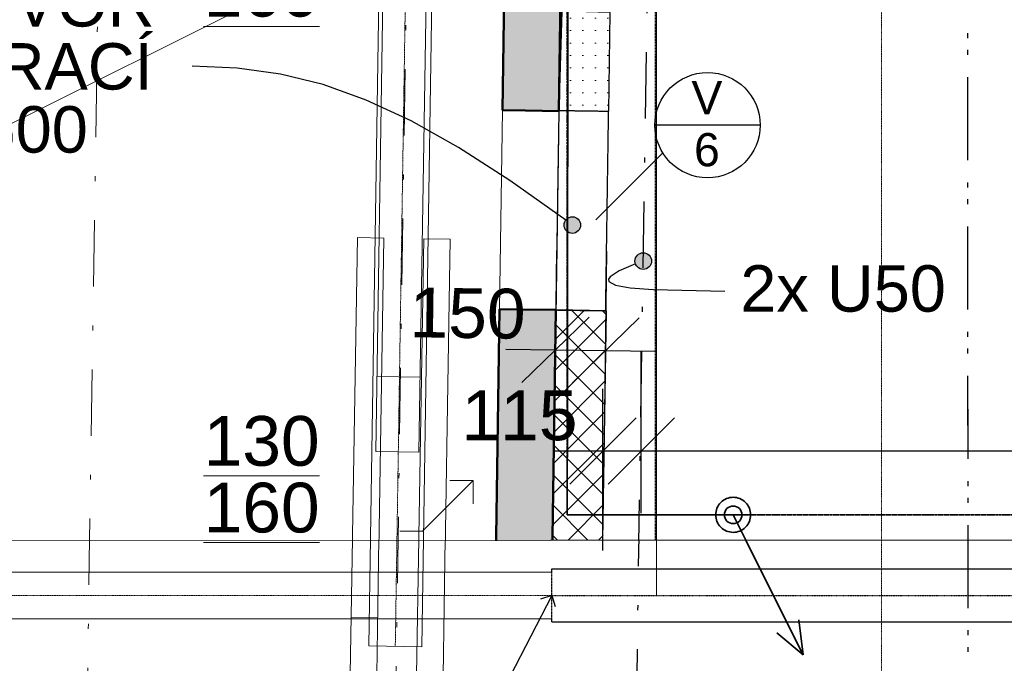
# Model space of a CAD drawing. Header units: millimetres. Extents: x -24674 to 2959, y -2716 to 20653.
# Tile 25 of 161: x -17448 to -14480, y 380 to 2320. Entities that reach past the tile are written whole.
import ezdxf

# ---------------------------------------------------------------- set-up
doc = ezdxf.new("R2010")
doc.units = ezdxf.units.MM
doc.header["$MEASUREMENT"] = 0
for name, pattern in [('Telekomunikacni vodic', [9.25, 3, -0.75, 3, -0.75, 0.125, -0.75, 0.125, -0.75]), ('Wipeout_Contour', [1000, 0, -1000]), ('Čerchovaná', [450, 200, -117.5, 15, -117.5]), ('Čerchovaná M', [4.5, 2.5, -0.85, 0.3, -0.85]), ('Čerchovaná S', [3.5, 1.5, -0.85, 0.3, -0.85]), ('Čárkovaná S', [2.5, 1.5, -1])]:
    doc.linetypes.add(name, pattern=pattern)
for name, color, linetype in [('9._POHLED ZÁPADNÍ_1_Anotace - SP', 7, 'Continuous'), ('9._POHLED ZÁPADNÍ_1_Konstrukce - krov', 7, 'Continuous'), ('9._POHLED ZÁPADNÍ_1_Konstrukce - nosné', 7, 'Continuous'), ('9._POHLED ZÁPADNÍ_1_Kóty - SP', 7, 'Continuous'), ('9._POHLED ZÁPADNÍ_1_Nové_Anotace - SP', 7, 'Continuous'), ('9._POHLED ZÁPADNÍ_1_Nové_Konstrukce - krov', 7, 'Continuous'), ('9._POHLED ZÁPADNÍ_1_Nové_Konstrukce - nosné', 7, 'Continuous'), ('9._POHLED ZÁPADNÍ_1_Nové_Kresby a obrázky', 7, 'Continuous'), ('9._POHLED ZÁPADNÍ_1_Nové_Kóty - SP', 7, 'Continuous'), ('9._POHLED ZÁPADNÍ_1_Nové_Popis', 7, 'Continuous'), ('9._POHLED ZÁPADNÍ_1_Nové_Situace - terén', 7, 'Continuous'), ('9._POHLED ZÁPADNÍ_1_Nové_Výplně - Povrchové', 7, 'Continuous'), ('9._POHLED ZÁPADNÍ_1_Nové_Výplně – Řezové', 7, 'Continuous'), ('9._POHLED ZÁPADNÍ_1_Otvory – Dveře', 7, 'Continuous'), ('9._POHLED ZÁPADNÍ_1_Popis', 7, 'Continuous'), ('9._POHLED ZÁPADNÍ_1_TZB - elektroinstalace', 7, 'Continuous'), ('9._POHLED ZÁPADNÍ_1_Výplně - Povrchové', 7, 'Continuous'), ('9._POHLED ZÁPADNÍ_1_Výplně – Řezové', 7, 'Continuous'), ('9._POHLED ZÁPADNÍ_1_VÝTAH VAR 1', 7, 'Continuous'), ('9._POHLED ZÁPADNÍ_1_Značky - řezy', 7, 'Continuous')]:
    doc.layers.add(name, color=color, linetype=linetype)
doc.styles.add('GENEROVANÝ_STYL_1', font='txt')
doc.styles.add('GENEROVANÝ_STYL_2', font='txt')

msp = doc.modelspace()

# ---------------------------------------------------------------- hatches: boundary and pattern name
at = {"layer": '9._POHLED ZÁPADNÍ_1_Nové_Anotace - SP', "linetype": 'Continuous', "lineweight": 25}
for points in [[(-15807, 1701.2), (-15805.1, 1691.7), (-15799.7, 1683.6), (-15791.6, 1678.1), (-15782, 1676.2), (-15772.5, 1678.1), (-15764.3, 1683.6), (-15758.9, 1691.7), (-15757, 1701.2), (-15758.9, 1710.8), (-15764.3, 1718.9), (-15772.5, 1724.3), (-15782, 1726.2), (-15791.6, 1724.3), (-15799.7, 1718.9), (-15805.1, 1710.8)], [(-15593.2, 1592.7), (-15591.3, 1583.1), (-15585.9, 1575), (-15577.7, 1569.6), (-15568.2, 1567.7), (-15558.6, 1569.6), (-15550.5, 1575), (-15545.1, 1583.1), (-15543.2, 1592.7), (-15545.1, 1602.3), (-15550.5, 1610.4), (-15558.6, 1615.8), (-15568.2, 1617.7), (-15577.7, 1615.8), (-15585.9, 1610.4), (-15591.3, 1602.3)]]:
    msp.add_hatch(color=1, dxfattribs=at).paths.add_polyline_path(points)
at = {"layer": '9._POHLED ZÁPADNÍ_1_Nové_Situace - terén', "linetype": 'Continuous', "lineweight": 0, "true_color": 0xfed4d4}
msp.add_hatch(color=254, dxfattribs=at).paths.add_polyline_path([(-20142.4, 2682.3), (-20183.6, 346.7), (-15902, 348), (-16017.4, 349.7), (-16015.1, 511.8), (-16234.5, 512.7), (-16235.8, 430), (-16395.7, 432.5), (-16394.5, 513.3), (-20103.8, 528.3), (-20103.2, 668.3), (-20031.2, 668), (-19999.9, 2682.3)])
msp.add_hatch(color=254, dxfattribs=at).paths.add_polyline_path([(-20142.4, 2682.3), (-20183.6, 346.7), (-15902, 348), (-16017.4, 349.7), (-16015.1, 511.8), (-16234.5, 512.7), (-16235.8, 430), (-16395.7, 432.5), (-16394.5, 513.3), (-20103.8, 528.3), (-20103.2, 668.3), (-20031.2, 668), (-19999.9, 2682.3)])
at = {"layer": '9._POHLED ZÁPADNÍ_1_Nové_Výplně – Řezové', "linetype": 'Continuous', "lineweight": 20, "true_color": 0xffaaaa}
h = msp.add_hatch(dxfattribs=at)
h.set_pattern_fill('Sádra_0001', color=21, style=0, pattern_type=2)
h.set_pattern_definition([(0, (0, -9e-13), (0, 37.5), [0, -37.5])])
h.paths.add_polyline_path([(-15667.9, 2341.9), (-15813.9, 2346), (-15822.7, 2047.1), (-15671.9, 2045.1)])
h = msp.add_hatch(dxfattribs=at)
h.set_pattern_fill('Zdivo___tvárnice_01_0001', color=21, style=0, pattern_type=2)
h.set_pattern_definition([(45, (0, -9e-13), (-45.96194, 45.96194), []), (135, (0, -9e-13), (45.96194, 45.96194), [])])
h.paths.add_polyline_path([(-15831.5, 1445.2), (-15841.6, 752.1), (-15689.6, 749.9), (-15679.5, 1442.9)])
at = {"layer": '9._POHLED ZÁPADNÍ_1_Výplně – Řezové', "linetype": 'Continuous', "lineweight": 13}
for points in [[(-15959.7, 4313.8), (-15992.7, 2047.6), (-15922.7, 2046.5), (-15822.7, 2045.1), (-15789.7, 4311.3)], [(-16017.4, 349.7), (-15847.5, 347.2), (-15831.5, 1445.2), (-15931.4, 1446.6), (-16001.4, 1447.6)]]:
    msp.add_hatch(color=254, dxfattribs=at).paths.add_polyline_path(points)

# ---------------------------------------------------------------- linework, layer by layer
at = {"layer": '9._POHLED ZÁPADNÍ_1_Anotace - SP', "color": 8, "linetype": 'Continuous', "lineweight": 13}
for p, q in [((-16233.6, 777.9), (-16080.5, 931.1)), ((-16080.5, 931.1), (-16151.2, 931.1)), ((-16080.5, 931.1), (-16080.5, 860.4)), ((-16302.3, 777.9), (-16233.6, 777.9))]:
    msp.add_line(p, q, dxfattribs=at)
at = {"layer": '9._POHLED ZÁPADNÍ_1_Konstrukce - krov', "color": 8, "linetype": 'Continuous', "lineweight": 13}
for p, q in [((-16348.4, 2672.8), (-16374.1, 1018.4)), ((-16244.2, 1016.3), (-16218.4, 2670.8)), ((-16349.9, 1662), (-16429.9, 1663.3)), ((-16349.9, 1662), (-16429.9, 1663.3)), ((-16150, 1658.7), (-16230, 1660)), ((-16150, 1658.7), (-16230, 1660)), ((-16240.6, 1242.6), (-16370.6, 1244.6)), ((-16374.1, 1018.4), (-16244.2, 1016.3))]:
    msp.add_line(p, q, dxfattribs=at)
at = {"layer": '9._POHLED ZÁPADNÍ_1_Konstrukce - nosné', "color": 7, "linetype": 'Continuous', "lineweight": 50}
for p, q in [((-15922.7, 2046.5), (-15992.7, 2047.6)), ((-15922.7, 2046.5), (-15822.7, 2045.1)), ((-15931.4, 1446.6), (-16001.4, 1447.6)), ((-15931.4, 1446.6), (-15831.5, 1445.2))]:
    msp.add_line(p, q, dxfattribs=at)
at = {"layer": '9._POHLED ZÁPADNÍ_1_Konstrukce - nosné', "color": 7, "linetype": 'Continuous', "lineweight": 50, "flags": 128}
for points in [[(-15959.7, 4313.8), (-15992.7, 2047.6)], [(-15822.7, 2045.1), (-15789.7, 4311.3)], [(-16001.4, 1447.6), (-16017.4, 349.7)], [(-15847.5, 347.2), (-15831.5, 1445.2)]]:
    msp.add_lwpolyline(points, dxfattribs=at)
at = {"layer": '9._POHLED ZÁPADNÍ_1_Nové_Anotace - SP', "color": 1, "linetype": 'Continuous', "lineweight": 25, "flags": 128}
for points in [[(-15802.1, 1716.1), (-15970.8, 1835.7), (-16125.1, 1935.1), (-16268.2, 2015.5), (-16403.2, 2078.2), (-16533.4, 2124.7), (-16662.1, 2156.2), (-16792.4, 2174.1), (-16927.6, 2179.8)], [(-15591.6, 1584.1), (-15641, 1563), (-15667.8, 1545.5), (-15672.7, 1538), (-15671.6, 1531.3), (-15651.7, 1520.2), (-15607.4, 1512), (-15538.1, 1506.5), (-15322, 1502.3)]]:
    msp.add_lwpolyline(points, dxfattribs=at)
at = {"layer": '9._POHLED ZÁPADNÍ_1_Nové_Anotace - SP', "color": 1, "linetype": 'Continuous', "lineweight": 25}
for centre in [(-15782, 1701.2), (-15568.2, 1592.7)]:
    msp.add_circle(centre, 25, dxfattribs=at)
at = {"layer": '9._POHLED ZÁPADNÍ_1_Nové_Kresby a obrázky', "color": 1, "linetype": 'Čárkovaná S', "lineweight": 25}
for p, q in [((-15822.7, 2045.8), (-15831.5, 1445.2)), ((-15672.7, 2043.7), (-15822.7, 2045.8)), ((-15681.5, 1443), (-15672.7, 2043.7)), ((-15831.5, 1445.2), (-15681.5, 1443))]:
    msp.add_line(p, q, dxfattribs=at)
at = {"layer": '9._POHLED ZÁPADNÍ_1_Nové_Kóty - SP', "color": 1, "linetype": 'Continuous', "lineweight": 25}
for p, q in [((-15834.9, 1137.6), (-15828.4, 1625)), ((-15684.2, 1135.6), (-15677.6, 1623)), ((-15933.8, 1226.4), (-15731.1, 1423.7)), ((-15580.3, 1421.7), (-15783, 1224.4)), ((-15982.4, 1327.1), (-15832.4, 1325.1)), ((-15832.4, 1325.1), (-15681.7, 1323)), ((-15681.7, 1323), (-15531.7, 1321)), ((-15574.4, 832.9), (-15574.4, 1320.4)), ((-15589.6, 1120.4), (-15789.6, 920.4)), ((-15474.4, 1120.4), (-15674.4, 920.4)), ((-15839.6, 1020.4), (-15689.6, 1020.4)), ((-15689.6, 1020.4), (-15574.4, 1020.4)), ((-15574.4, 1020.4), (-12732.3, 1020.4))]:
    msp.add_line(p, q, dxfattribs=at)
at = {"layer": '9._POHLED ZÁPADNÍ_1_Nové_Popis', "color": 1, "linetype": 'Continuous', "lineweight": 25}
for p, q in [((-15216, 2002.5), (-15533.1, 2002.5)), ((-15509.2, 1918.8), (-15710.9, 1717.2))]:
    msp.add_line(p, q, dxfattribs=at)
msp.add_circle((-15374.5, 2002.5), 158.6, dxfattribs=at)
at = {"layer": '9._POHLED ZÁPADNÍ_1_Nové_Situace - terén', "color": 1, "linetype": 'Continuous', "lineweight": 25, "flags": 128}
for points in [[(-20142.4, 2682.3), (-20183.6, 346.7), (-15902, 348), (-16017.4, 349.7), (-16015.1, 511.8), (-16234.5, 512.7), (-16235.8, 430), (-16395.7, 432.5), (-16394.5, 513.3), (-20103.8, 528.3), (-20103.2, 668.3), (-20031.2, 668), (-19999.9, 2682.3)], [(-20142.4, 2682.3), (-20183.6, 346.7), (-15902, 348), (-16017.4, 349.7), (-16015.1, 511.8), (-16234.5, 512.7), (-16235.8, 430), (-16395.7, 432.5), (-16394.5, 513.3), (-20103.8, 528.3), (-20103.2, 668.3), (-20031.2, 668), (-19999.9, 2682.3)], [(-15667.9, 2341.9), (-15813.9, 2346), (-15822.7, 2047.1), (-15671.9, 2045.1)], [(-15831.5, 1445.2), (-15841.6, 752.1), (-15689.6, 749.9), (-15679.5, 1442.9)]]:
    msp.add_lwpolyline(points, close=True, dxfattribs=at)
at = {"layer": '9._POHLED ZÁPADNÍ_1_Otvory – Dveře', "color": 8, "linetype": 'Continuous', "lineweight": 13}
for p, q in [((-15992.7, 2047.6), (-16001.4, 1447.6)), ((-15922.7, 2046.5), (-15992.7, 2047.6)), ((-15922.7, 2046.5), (-15822.7, 2045.1)), ((-15822.7, 2045.1), (-15831.5, 1445.2)), ((-15931.4, 1446.6), (-16001.4, 1447.6)), ((-15931.4, 1446.6), (-15831.5, 1445.2))]:
    msp.add_line(p, q, dxfattribs=at)
at = {"layer": '9._POHLED ZÁPADNÍ_1_TZB - elektroinstalace', "color": 92, "linetype": 'Telekomunikacni vodic', "lineweight": 35, "true_color": 0x00d700, "flags": 128}
for points in [[(-18172.3, 4108.9), (-15797.3, 4108.9), (-15797.3, 827.6), (-15244.5, 827.6)], [(-17422.3, 3077.6), (-17422.3, 2827.6), (-15795, 2827.6), (-15797.3, 827.6), (-15350, 827.6)], [(-10475, 827.6), (-15797.3, 827.6), (-15795, 2827.6), (-17422.3, 2827.6), (-17422.3, 3077.6)], [(-725, 827.6), (-15797.3, 827.6), (-15795, 2827.6), (-17422.3, 2827.6), (-17422.3, 3077.6)]]:
    msp.add_lwpolyline(points, dxfattribs=at)
at = {"layer": '9._POHLED ZÁPADNÍ_1_TZB - elektroinstalace', "color": 92, "linetype": 'Continuous', "lineweight": 35, "true_color": 0x00d700, "flags": 128}
for points in [[(-15297.3, 880.4, 0.414214), (-15350, 827.6)], [(-15244.5, 827.6, 0.414214), (-15297.3, 880.4)], [(-15297.3, 854, 0.414214), (-15323.6, 827.6)], [(-15270.9, 827.6, 0.414214), (-15297.3, 854)], [(-15350, 827.6, 0.414214), (-15297.3, 774.8)], [(-15323.6, 827.6, 0.414214), (-15297.3, 801.2)], [(-15297.3, 801.2, 0.414214), (-15270.9, 827.6)], [(-15297.3, 774.8, 0.414214), (-15244.5, 827.6)]]:
    msp.add_lwpolyline(points, format="xyb", dxfattribs=at)

# ---------------------------------------------------------------- texts
at = {"layer": '9._POHLED ZÁPADNÍ_1_Anotace - SP', "color": 8, "linetype": 'Continuous', "lineweight": 13, "insert": (-16718.5, 2504.2), "char_height": 150, "attachment_point": 5, "line_spacing_factor": 0.804162, "style": 'GENEROVANÝ_STYL_1'}
msp.add_mtext('\\A1;{\\pqc;\\fArial|b0|i0|c238|p38;\\L\\L1\\fArial|b0|i0|c238|p38;\\L\\L6\\fArial|b0|i0|c238|p38;\\L\\L0\\P\\pqc;\\fArial|b0|i0|c238|p38;1\\fArial|b0|i0|c238|p38;6\\fArial|b0|i0|c238|p38;0}', dxfattribs=at)
at = {"layer": '9._POHLED ZÁPADNÍ_1_Anotace - SP', "color": 1, "linetype": 'Continuous', "lineweight": 25, "insert": (-17910.8, 2178.7), "char_height": 140, "width": 1966.54, "attachment_point": 5, "line_spacing_factor": 0.814129, "style": 'GENEROVANÝ_STYL_1'}
msp.add_mtext('\\A1;{\\pqc;\\fArial|b0|i0|c238|p38;STÁVAJÍCÍ OTVOR VYBAVIT VĚTRACÍ MŘÍŽÍ \\fArial|b0|i0|c238|p38;8\\fArial|b0|i0|c238|p38;00x600}', dxfattribs=at)
at = {"layer": '9._POHLED ZÁPADNÍ_1_Anotace - SP', "color": 1, "linetype": 'Continuous', "lineweight": 25, "insert": (-14965.9, 1509.1), "char_height": 140, "attachment_point": 5, "style": 'GENEROVANÝ_STYL_1'}
msp.add_mtext('\\A1;{\\pqc;\\fArial|b0|i0|c238|p38;2x U50}', dxfattribs=at)
at = {"layer": '9._POHLED ZÁPADNÍ_1_Kóty - SP', "color": 1, "linetype": 'Continuous', "lineweight": 25, "insert": (-16273.5, 1361), "char_height": 150, "width": 341.487, "attachment_point": 7, "rotation": 359.2279, "style": 'GENEROVANÝ_STYL_2'}
msp.add_mtext('\\A1;{\\pql;\\fArial|b0|i0|c0|p38;150}', dxfattribs=at)
at = {"layer": '9._POHLED ZÁPADNÍ_1_Kóty - SP', "color": 1, "linetype": 'Continuous', "lineweight": 25, "insert": (-16116, 1050.4), "char_height": 150, "width": 326.402, "attachment_point": 7, "style": 'GENEROVANÝ_STYL_2'}
msp.add_mtext('\\A1;{\\pql;\\fArial|b0|i0|c0|p38;115}', dxfattribs=at)
at = {"layer": '9._POHLED ZÁPADNÍ_1_Popis', "color": 1, "linetype": 'Continuous', "lineweight": 25, "insert": (-15376.4, 2006.2), "char_height": 100, "attachment_point": 5, "line_spacing_factor": 0.940294, "style": 'GENEROVANÝ_STYL_1'}
msp.add_mtext('\\A1;{\\pqc;\\fArial|b0|i0|c238|p38;V\\P\\pqc;\\fArial|b0|i0|c238|p38;6}', dxfattribs=at)

# ---------------------------------------------------------------- next in the draw order: wipeouts: each hides what was drawn before it
at = {"color": 254, "linetype": 'Wipeout_Contour', "lineweight": 0, "ltscale": 72102.487205}
msp.add_wipeout([(-20184.5, 348.5), (-15847.4, 349.8), (-15847.5, 749.8), (-20184.6, 748.5)], dxfattribs=at).dxf.layer = '9._POHLED ZÁPADNÍ_1_Výplně - Povrchové'

# ---------------------------------------------------------------- next in the draw order: linework, layer by layer
at = {"layer": '9._POHLED ZÁPADNÍ_1_Anotace - SP', "color": 8, "linetype": 'Continuous', "lineweight": 13}
msp.add_line((-20178.9, 654.5), (-15982.4, 2752.6), dxfattribs=at)
at = {"layer": '9._POHLED ZÁPADNÍ_1_Konstrukce - krov', "color": 8, "linetype": 'Continuous', "lineweight": 13}
for p, q in [((-16255.7, 9431.4), (-16395.7, 432.5)), ((-16095.7, 9428.9), (-16235.8, 430)), ((-16429.9, 1663.3), (-16451.6, 347.1)), ((-16371.6, 345.8), (-16349.9, 1662)), ((-16230, 1660), (-16251.7, 343.8)), ((-16171.7, 342.5), (-16150, 1658.7)), ((-16368.8, 517.3), (-16448.8, 518.6)), ((-16168.8, 514), (-16248.8, 515.3)), ((-16395.7, 432.5), (-16235.8, 430))]:
    msp.add_line(p, q, dxfattribs=at)
at = {"layer": '9._POHLED ZÁPADNÍ_1_Konstrukce - krov', "color": 251, "linetype": 'Čerchovaná S', "lineweight": 13, "true_color": 0x6a6a6a}
msp.add_line((-16175.7, 9430.1), (-16315.7, 431.2), dxfattribs=at)
at = {"layer": '9._POHLED ZÁPADNÍ_1_Konstrukce - krov', "color": 8, "linetype": 'Čerchovaná', "lineweight": 13}
for p, q in [((-16316.3, 171.2), (-16254.3, 4274.5)), ((-17245.8, 166.2), (-17183.9, 4269.5))]:
    msp.add_line(p, q, dxfattribs=at)
at = {"layer": '9._POHLED ZÁPADNÍ_1_Konstrukce - nosné', "color": 251, "linetype": 'Continuous', "lineweight": 20, "true_color": 0x6a6a6a, "flags": 128}
msp.add_lwpolyline([(-15847.5, 749.8), (-20184.6, 748.5)], dxfattribs=at)

# ---------------------------------------------------------------- next in the draw order: texts
at = {"layer": '9._POHLED ZÁPADNÍ_1_Anotace - SP', "color": 8, "linetype": 'Continuous', "lineweight": 13, "insert": (-16718.5, 948.9), "char_height": 150, "attachment_point": 5, "line_spacing_factor": 0.804162, "style": 'GENEROVANÝ_STYL_1'}
msp.add_mtext('\\A1;{\\pqc;\\fArial|b0|i0|c238|p38;\\L\\L1\\fArial|b0|i0|c238|p38;\\L\\L3\\fArial|b0|i0|c238|p38;\\L\\L0\\P\\pqc;\\fArial|b0|i0|c238|p38;160}', dxfattribs=at)

# ---------------------------------------------------------------- next in the draw order: wipeouts: each hides what was drawn before it
at = {"color": 254, "linetype": 'Wipeout_Contour', "lineweight": 0, "ltscale": 33410.815601}
msp.add_wipeout([(-621.9, 754.5), (-15847.5, 749.8), (-15847.4, 349.8), (-621.9, 354.5)], dxfattribs=at).dxf.layer = '9._POHLED ZÁPADNÍ_1_Nové_Výplně - Povrchové'

# ---------------------------------------------------------------- next in the draw order: linework, layer by layer
at = {"layer": '9._POHLED ZÁPADNÍ_1_Konstrukce - krov', "color": 8, "linetype": 'Continuous', "lineweight": 13}
for p, q in [((-20178.9, 654.5), (-15844, 654.5)), ((-20178.9, 514.5), (-15844, 514.5))]:
    msp.add_line(p, q, dxfattribs=at)
at = {"layer": '9._POHLED ZÁPADNÍ_1_Konstrukce - krov', "color": 251, "linetype": 'Čerchovaná S', "lineweight": 13, "true_color": 0x6a6a6a}
msp.add_line((-20178.9, 584.5), (-15844, 584.5), dxfattribs=at)
at = {"layer": '9._POHLED ZÁPADNÍ_1_Nové_Anotace - SP', "color": 1, "linetype": 'Continuous', "lineweight": 25}
for q in [(-16113.2, 63.3), (-15877.7, 573.8), (-15833.3, 550.8)]:
    msp.add_line((-15844, 584.5), q, dxfattribs=at)
at = {"layer": '9._POHLED ZÁPADNÍ_1_Nové_Konstrukce - krov', "color": 1, "linetype": 'Čerchovaná', "lineweight": 25}
for p, q in [((-15588.9, 222.5), (-15526.9, 4325.8)), ((-14588.8, 146.9), (-14591.3, 4312.8)), ((-14588.8, 96.6), (-14591.3, 4262.5))]:
    msp.add_line(p, q, dxfattribs=at)
at = {"layer": '9._POHLED ZÁPADNÍ_1_Nové_Konstrukce - krov', "color": 1, "linetype": 'Continuous', "lineweight": 25}
for p, q in [((-15844, 664.5), (-493.9, 664.5)), ((-15844, 654.5), (-15844, 664.5)), ((-15844, 504.5), (-15844, 514.5)), ((-15844, 504.5), (-493.9, 504.5))]:
    msp.add_line(p, q, dxfattribs=at)
at = {"layer": '9._POHLED ZÁPADNÍ_1_Nové_Konstrukce - krov', "color": 1, "linetype": 'Čerchovaná M', "lineweight": 25}
for p, q in [((-15844, 664.5), (-493.9, 664.5)), ((-15844, 504.5), (-15844, 664.5)), ((-15844, 504.5), (-493.9, 504.5))]:
    msp.add_line(p, q, dxfattribs=at)
at = {"layer": '9._POHLED ZÁPADNÍ_1_Nové_Konstrukce - krov', "color": 1, "linetype": 'Čerchovaná S', "lineweight": 25}
msp.add_line((-15844, 584.5), (-493.9, 584.5), dxfattribs=at)
msp.add_line((-15844, 584.5), (-493.9, 584.5), dxfattribs=at)
at = {"layer": '9._POHLED ZÁPADNÍ_1_Nové_Konstrukce - nosné', "color": 1, "linetype": 'Continuous', "lineweight": 25, "flags": 128}
msp.add_lwpolyline([(-621.9, 754.5), (-15847.5, 749.8)], dxfattribs=at)
at = {"layer": '9._POHLED ZÁPADNÍ_1_Nové_Kóty - SP', "color": 1, "linetype": 'Continuous', "lineweight": 25}
msp.add_line((-15689.6, 720.4), (-15689.6, 1207.9), dxfattribs=at)
at = {"layer": '9._POHLED ZÁPADNÍ_1_Nové_Popis', "color": 1, "linetype": 'Čerchovaná M', "lineweight": 25}
msp.add_line((-15532.3, 8764.3), (-15532.3, 750.7), dxfattribs=at)
at = {"layer": '9._POHLED ZÁPADNÍ_1_TZB - elektroinstalace', "color": 92, "linetype": 'Continuous', "lineweight": 35, "true_color": 0x00d700, "flags": 128}
for points in [[(-15086.1, 405.4), (-15297.3, 827.6)], [(-15086.1, 405.4), (-15099.3, 510.9)], [(-15086.1, 405.4), (-15165.3, 471.4)]]:
    msp.add_lwpolyline(points, dxfattribs=at)
at = {"layer": '9._POHLED ZÁPADNÍ_1_VÝTAH VAR 1', "color": 154, "linetype": 'Continuous', "lineweight": 13}
msp.add_line((-15528.6, 9197.1), (-15528.6, 584.5), dxfattribs=at)
at = {"layer": '9._POHLED ZÁPADNÍ_1_Značky - řezy', "color": 154, "linetype": 'Čerchovaná S', "lineweight": 13}
msp.add_line((-14850.1, 19646), (-14850.1, -411.8), dxfattribs=at)

doc.saveas('drawing.dxf')
